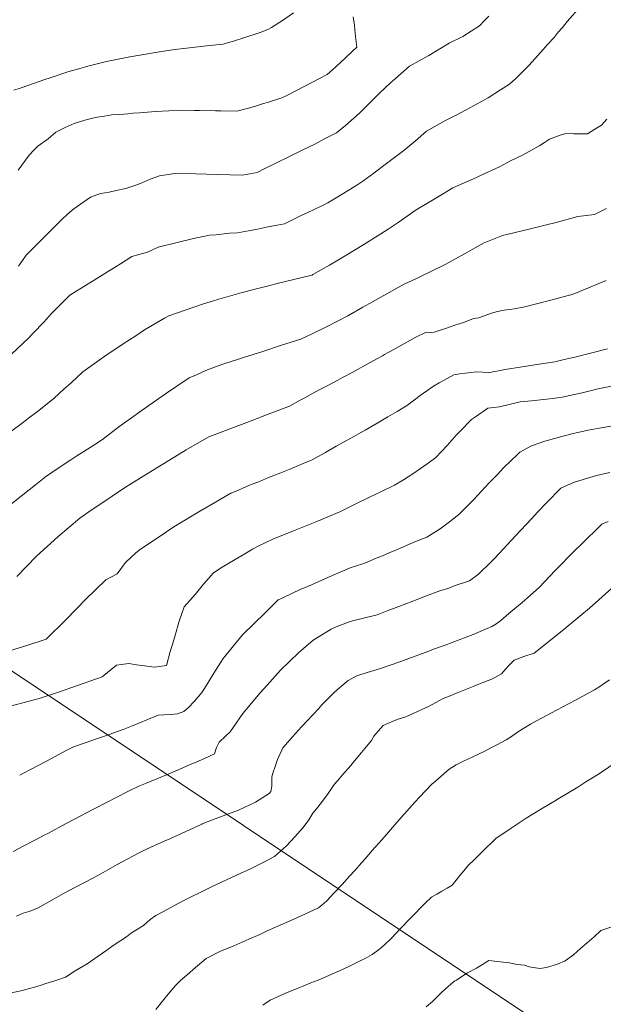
# Model space of a CAD drawing. Header units: inches. Extents: x 11351264 to 11356330, y 6702313 to 6706468.
# Tile 38 of 160: x 11353921 to 11354176, y 6703724 to 6704154. Entities that reach past the tile are written whole.
import ezdxf

# ---------------------------------------------------------------- set-up
doc = ezdxf.new("R2010")
doc.units = ezdxf.units.IN
doc.header["$MEASUREMENT"] = 0
doc.layers.add('Shumate_Contours_clip1', color=7, linetype='Continuous', lineweight=0)
doc.layers.add('Shumate_Parcels_clip1', color=7, linetype='Continuous', lineweight=0)

msp = doc.modelspace()

# ---------------------------------------------------------------- linework, layer by layer
at = {"layer": 'Shumate_Contours_clip1'}
for points, elevation in [([(11354166.35, 6704159.7), (11354160.32, 6704153.01), (11354158.28, 6704150.34), (11354156.47, 6704148.32), (11354154.67, 6704146.03), (11354151.94, 6704143.02), (11354149.91, 6704140.79), (11354143.72, 6704133.85), (11354137.87, 6704128.06), (11354135.22, 6704125.6), (11354131.26, 6704123.13), (11354125.9, 6704119.72), (11354121.06, 6704117.05), (11354116.27, 6704114.37), (11354111.53, 6704111.91), (11354107.21, 6704109.73), (11354102.35, 6704107), (11354098.97, 6704105.1), (11354094.07, 6704100.91), (11354090.76, 6704098.07), (11354089.11, 6704096.66), (11354083.26, 6704092.26), (11354079.16, 6704089.23), (11354075.91, 6704086.8), (11354071.13, 6704083.34), (11354068.5, 6704081.47), (11354061, 6704076.92), (11354055.91, 6704073.82), (11354053.31, 6704072.54), (11354047.16, 6704069.59), (11354044.28, 6704068.21), (11354036.95, 6704064.7), (11354033.76, 6704064.04), (11354029.08, 6704063.12), (11354025.13, 6704062.33), (11354021.18, 6704061.59), (11354016.49, 6704060.64), (11354012.89, 6704060.51), (11354007.14, 6704059.85), (11354004.23, 6704059.72), (11353996.68, 6704058.03), (11353990.12, 6704056.44), (11353981.75, 6704054.41), (11353977.19, 6704052.28), (11353972.39, 6704050.94), (11353970.34, 6704050.33), (11353965.44, 6704047.24), (11353963.49, 6704046.04), (11353958.61, 6704042.96), (11353953.91, 6704040.04), (11353951.26, 6704038.41), (11353943.21, 6704033.45), (11353938.9, 6704029.11), (11353935.09, 6704025.28), (11353932.04, 6704021.91), (11353927.05, 6704016.7), (11353925.19, 6704014.7), (11353917.92, 6704007.93)], 1412), ([(11354040.85, 6704156.79), (11354036.57, 6704153.71), (11354031.32, 6704150.41), (11354029.64, 6704149.55), (11354026.31, 6704148.14), (11354018.82, 6704145.74), (11354015.11, 6704144.55), (11354012.62, 6704143.89), (11354009.99, 6704143.07), (11354004.31, 6704142.56), (11353998, 6704141.73), (11353994.23, 6704141.38), (11353989.11, 6704140.83), (11353983.24, 6704139.87), (11353972.12, 6704138.02), (11353969.48, 6704137.53), (11353959.23, 6704135.56), (11353955.13, 6704134.57), (11353951.11, 6704133.52), (11353947.19, 6704132.39), (11353942.39, 6704130.95), (11353934.61, 6704128.4), (11353932.31, 6704127.63), (11353925.34, 6704125.24), (11353921.57, 6704123.91), (11353918.84, 6704123.03)], 1418), ([(11354066.91, 6704155.05), (11354067.53, 6704151.43), (11354067.59, 6704149.3), (11354067.94, 6704146.51), (11354068.51, 6704141.85), (11354066.57, 6704140), (11354063.4, 6704136.97), (11354059.49, 6704133.33), (11354057.84, 6704131.83), (11354055.57, 6704129.79), (11354052.18, 6704128.03), (11354046.06, 6704124.84), (11354037.66, 6704120.57), (11354035.73, 6704119.59), (11354030.02, 6704117.8), (11354027.75, 6704117.12), (11354023.8, 6704115.89), (11354021.26, 6704115.19), (11354016.11, 6704113.84), (11354009.13, 6704113.99), (11354006.89, 6704113.94), (11353999.81, 6704114.14), (11353997.66, 6704114.08), (11353990.45, 6704114.22), (11353986.49, 6704113.98), (11353980.68, 6704113.69), (11353973.63, 6704113.14), (11353970.81, 6704112.93), (11353968.62, 6704112.65), (11353965.13, 6704112.4), (11353961.62, 6704112.18), (11353958.35, 6704111.71), (11353955.19, 6704111.26), (11353954.51, 6704111.08), (11353949.8, 6704109.91), (11353945.12, 6704108.38), (11353941.22, 6704106.77), (11353937.18, 6704104.72), (11353933.78, 6704101.73), (11353929.35, 6704098.48), (11353927.36, 6704096.64), (11353925.5, 6704094.61), (11353923.86, 6704092.46), (11353920.68, 6704088.08)], 1416), ([(11354126.17, 6704155.33), (11354124.29, 6704153.44), (11354122.11, 6704151.16), (11354118.48, 6704148.72), (11354114.79, 6704146.51), (11354108.79, 6704143.47), (11354099.98, 6704138.18), (11354091.49, 6704133.46), (11354085.41, 6704128.14), (11354083.32, 6704126.29), (11354078.28, 6704121.53), (11354074.53, 6704117.76), (11354069.69, 6704113.01), (11354063.63, 6704107.62), (11354059.72, 6704104.38), (11354054.13, 6704101.55), (11354050.2, 6704099.47), (11354044.68, 6704096.75), (11354039.76, 6704094.33), (11354033.12, 6704091.06), (11354028.11, 6704088.6), (11354024.98, 6704087.06), (11354018.66, 6704085.84), (11354007.57, 6704086.14), (11353998.32, 6704086.4), (11353989.13, 6704086.56), (11353982.36, 6704085.62), (11353978.36, 6704084.21), (11353974.37, 6704082.44), (11353972.44, 6704081.68), (11353970.37, 6704080.95), (11353967.73, 6704080.1), (11353963.53, 6704079.17), (11353960.46, 6704078.48), (11353956.67, 6704077.85), (11353952.26, 6704076.33), (11353947.9, 6704073.28), (11353944.97, 6704071.19), (11353943.33, 6704069.79), (11353940.26, 6704067), (11353937.04, 6704063.8), (11353932.67, 6704059.46), (11353930.89, 6704057.64), (11353929.38, 6704056.18), (11353927.57, 6704054.29), (11353926.12, 6704052.85), (11353924.26, 6704050.91), (11353922.65, 6704048.67), (11353920.82, 6704046.09)], 1414), ([(11354177.67, 6704110.35), (11354175.32, 6704107.74), (11354172.46, 6704105.97), (11354169.22, 6704103.97), (11354165.53, 6704103.96), (11354163.26, 6704103.9), (11354159.78, 6704104.09), (11354157.29, 6704103.41), (11354152.61, 6704101.65), (11354150.49, 6704100.13), (11354148.44, 6704098.88), (11354140.84, 6704094.61), (11354135.61, 6704092.1), (11354130.87, 6704089.59), (11354122.54, 6704085.76), (11354120.69, 6704084.94), (11354110.44, 6704080.42), (11354105.85, 6704077.65), (11354102.27, 6704075.43), (11354094.38, 6704070.68), (11354086.64, 6704065.21), (11354082.16, 6704062.31), (11354079.07, 6704060.2), (11354071.58, 6704055.63), (11354064.1, 6704051.06), (11354059.79, 6704048.54), (11354056.56, 6704046.61), (11354049.38, 6704042.45), (11354049.04, 6704042.25), (11354048.95, 6704042.21), (11354048.83, 6704042.15), (11354041.04, 6704040.33), (11354033.14, 6704038.42), (11354031.19, 6704037.88), (11354025.25, 6704036.44), (11354022.34, 6704035.62), (11354017.39, 6704034.4), (11354013.34, 6704033.22), (11354009.26, 6704032.08), (11354004.56, 6704030.51), (11354001.62, 6704029.67), (11353994.01, 6704027.15), (11353986.45, 6704024.48), (11353984.56, 6704023.38), (11353975.89, 6704018.34), (11353972.04, 6704015.8), (11353966.48, 6704012.26), (11353958.59, 6704006.79), (11353956.01, 6704005.03), (11353948.9, 6704000), (11353943.82, 6703995.15), (11353940.69, 6703992.44), (11353936.41, 6703988.52), (11353932.67, 6703985.43), (11353929.15, 6703982.67), (11353925.27, 6703979.8), (11353923.01, 6703978.08), (11353917.32, 6703973.85)], 1410), ([(11354177.55, 6704071.34), (11354172.22, 6704068.74), (11354165.02, 6704067.89), (11354155.52, 6704065.28), (11354151.34, 6704064.19), (11354143.78, 6704062.32), (11354134.55, 6704060.07), (11354132.11, 6704059.5), (11354124.13, 6704056.36), (11354118.81, 6704053.4), (11354115.8, 6704051.63), (11354107.06, 6704046.84), (11354100.86, 6704043.8), (11354096.29, 6704041.67), (11354094.26, 6704040.69), (11354089.55, 6704038.49), (11354086.01, 6704036.59), (11354081.66, 6704034.14), (11354077.74, 6704031.94), (11354075.36, 6704030.61), (11354071.12, 6704028.21), (11354064.54, 6704024.43), (11354060.13, 6704022.1), (11354055.64, 6704019.81), (11354049.36, 6704016.82), (11354044.1, 6704014.26), (11354035.25, 6704011.48), (11354027.5, 6704008.94), (11354018.99, 6704006.24), (11354016.87, 6704005.52), (11354010.5, 6704003.52), (11354007.59, 6704002.5), (11354002.69, 6704000.6), (11353998.61, 6703998.71), (11353995.31, 6703997.38), (11353985.01, 6703990.47), (11353974.78, 6703983.34), (11353969.2, 6703979.19), (11353964.64, 6703975.94), (11353957.47, 6703970.44), (11353954.11, 6703968.33), (11353949.34, 6703965.26), (11353946.38, 6703963.35), (11353943.7, 6703961.63), (11353938.13, 6703957.92), (11353932.64, 6703954.11), (11353928.3, 6703950.6), (11353922.73, 6703946.33), (11353917.13, 6703941.74)], 1408), ([(11354177.32, 6704039.93), (11354173.85, 6704038.43), (11354169.58, 6704036.72), (11354163.01, 6704033.91), (11354153.14, 6704031.33), (11354141.86, 6704028.32), (11354137.4, 6704027.51), (11354135.15, 6704027.23), (11354132.82, 6704026.89), (11354129.98, 6704026.4), (11354127.37, 6704025.69), (11354121.72, 6704023.65), (11354119.42, 6704023.26), (11354116.99, 6704022.35), (11354115.1, 6704021.58), (11354111.36, 6704020.33), (11354108.06, 6704019.19), (11354102.28, 6704017.32), (11354100.89, 6704017.22), (11354098.8, 6704017.3), (11354093.98, 6704015.02), (11354089.3, 6704012.44), (11354084.65, 6704009.77), (11354082.25, 6704008.41), (11354080.66, 6704007.52), (11354079.71, 6704006.99), (11354075.65, 6704004.77), (11354071.2, 6704002.35), (11354069.11, 6704001.2), (11354066.76, 6703999.91), (11354062.3, 6703997.51), (11354060.3, 6703996.42), (11354056.11, 6703994.25), (11354053.25, 6703992.67), (11354049.93, 6703990.94), (11354046.19, 6703988.87), (11354043.76, 6703987.59), (11354039.12, 6703985), (11354037.28, 6703984.3), (11354029.81, 6703981.45), (11354022.43, 6703978.63), (11354020.45, 6703977.88), (11354012.31, 6703974.77), (11354003.99, 6703971.56), (11353993.99, 6703965.92), (11353991.04, 6703964.1), (11353988.31, 6703962.43), (11353979.3, 6703956.89), (11353969.43, 6703950.78), (11353967.57, 6703949.6), (11353955.87, 6703941.79), (11353953.07, 6703939.96), (11353947.56, 6703936.18), (11353938, 6703927.96), (11353928.75, 6703919.57), (11353920.15, 6703910.68)], 1406), ([(11354177.89, 6704010.12), (11354170.49, 6704008.23), (11354163.65, 6704006.48), (11354159.04, 6704005.35), (11354154.97, 6704004.32), (11354149.97, 6704003.66), (11354140.68, 6704002.22), (11354133.26, 6704001.02), (11354125.89, 6703999.63), (11354123.32, 6703999.82), (11354120.83, 6704000.04), (11354118.32, 6703999.78), (11354115.94, 6703999.4), (11354113.53, 6703999.12), (11354110.93, 6703998.7), (11354106.33, 6703996.23), (11354104.43, 6703995.18), (11354101.93, 6703993.82), (11354096.13, 6703989.66), (11354090.64, 6703985.44), (11354086.09, 6703982.67), (11354082.1, 6703980.32), (11354077.74, 6703977.69), (11354072.21, 6703974.51), (11354069.19, 6703972.88), (11354066.14, 6703971.24), (11354059.57, 6703967.51), (11354054.83, 6703964.78), (11354053, 6703963.8), (11354049.01, 6703961.55), (11354045.16, 6703959.95), (11354038.96, 6703957.32), (11354035.38, 6703955.89), (11354030, 6703953.8), (11354026.1, 6703952.14), (11354021.73, 6703950.46), (11354016.82, 6703948.3), (11354013.52, 6703946.96), (11354006.89, 6703943.13), (11354000.24, 6703939.24), (11353988.61, 6703932.27), (11353981.81, 6703927.66), (11353974.16, 6703922.52), (11353972.03, 6703920.96), (11353967.61, 6703916.77), (11353963.95, 6703911.82), (11353958.95, 6703909.12), (11353950.2, 6703900.71), (11353946.16, 6703896.53), (11353941.51, 6703891.73), (11353932.94, 6703883.25), (11353924.43, 6703880.52), (11353917.38, 6703878.3)], 1404), ([(11354182.67, 6703994.39), (11354176.1, 6703993.08), (11354173.91, 6703992.55), (11354166.89, 6703990.88), (11354164.85, 6703990.45), (11354158.18, 6703988.91), (11354155.04, 6703988.5), (11354151.52, 6703988.06), (11354147.39, 6703987.63), (11354144.83, 6703987.41), (11354139.81, 6703986.88), (11354130.77, 6703984.68), (11354128.33, 6703984.46), (11354125.67, 6703984.12), (11354120.38, 6703980.43), (11354118.53, 6703979.15), (11354113.85, 6703974.23), (11354112.07, 6703972.5), (11354107.96, 6703967.81), (11354102.98, 6703962.66), (11354099.7, 6703960.12), (11354093.04, 6703955.51), (11354088.9, 6703952.86), (11354084.9, 6703950.56), (11354078.96, 6703947.65), (11354074.11, 6703945.31), (11354067.74, 6703942.17), (11354061.13, 6703938.86), (11354051.04, 6703934.7), (11354041.6, 6703930.91), (11354031.83, 6703927), (11354025.8, 6703924.06), (11354022.95, 6703922.63), (11354020.33, 6703921.03), (11354009.77, 6703914.65), (11354006.04, 6703912.23), (11354001.66, 6703907.27), (11353997.93, 6703902.82), (11353993.18, 6703897.35), (11353990.92, 6703891.06), (11353989.02, 6703884.5), (11353987.89, 6703880.5), (11353987.1, 6703877.94), (11353985.39, 6703871.72), (11353980.28, 6703870.98), (11353974.65, 6703871.84), (11353972.34, 6703871.99), (11353969.01, 6703872.69), (11353965.8, 6703872.16), (11353963.58, 6703871.94), (11353957.38, 6703866.89), (11353954.87, 6703865.94), (11353946.58, 6703862.97), (11353938.25, 6703860.13), (11353929.89, 6703857.43), (11353927.69, 6703856.79), (11353922.8, 6703855.4), (11353916.06, 6703853.69)], 1402), ([(11354181.92, 6703976.7), (11354176.1, 6703975.66), (11354169.54, 6703974.48), (11354162.3, 6703972.89), (11354156.34, 6703971.3), (11354150.62, 6703969.72), (11354144.8, 6703967.63), (11354139.7, 6703964.91), (11354138.86, 6703964.02), (11354132.74, 6703958.17), (11354129.72, 6703955.1), (11354126.2, 6703951.33), (11354119.7, 6703944.35), (11354118.13, 6703942.78), (11354113.08, 6703937.75), (11354109.04, 6703934.54), (11354104.96, 6703931.49), (11354099.04, 6703927.84), (11354095.27, 6703926.37), (11354091.85, 6703924.84), (11354088.93, 6703923.64), (11354085.83, 6703922.25), (11354082.59, 6703920.97), (11354079.77, 6703919.72), (11354076.24, 6703918.29), (11354073.72, 6703917.18), (11354071.1, 6703916.13), (11354065.56, 6703914.37), (11354055.84, 6703910.21), (11354046.07, 6703905.88), (11354044.14, 6703905.06), (11354036.24, 6703901.36), (11354034.24, 6703900.51), (11354028.45, 6703894.71), (11354023.55, 6703889.92), (11354018.66, 6703885.14), (11354010.15, 6703874.84), (11354006.07, 6703868.38), (11354002.04, 6703861.8), (11354000.87, 6703860.05), (11353997.67, 6703856.18), (11353994.96, 6703853.22), (11353992.95, 6703851.63), (11353990.27, 6703850.64), (11353987.32, 6703850.39), (11353984.33, 6703850.26), (11353981.85, 6703850.11), (11353980.76, 6703849.65), (11353977.56, 6703848.3), (11353973.43, 6703846.63), (11353970.19, 6703845.32), (11353966.5, 6703843.87), (11353958.44, 6703840.92), (11353954.9, 6703839.68), (11353950.37, 6703838.11), (11353944.89, 6703836.31), (11353942.02, 6703834.81), (11353934.97, 6703831.06), (11353933.1, 6703830.06), (11353925.83, 6703826.23), (11353921.38, 6703823.88)], 1400), ([(11354178.98, 6703956.1), (11354173.07, 6703954.79), (11354167.27, 6703952.94), (11354163.08, 6703951.61), (11354157.61, 6703949.21), (11354151.37, 6703942.83), (11354147.59, 6703938.9), (11354144.7, 6703935.78), (11354137.78, 6703928.4), (11354128.75, 6703918.63), (11354126.97, 6703916.86), (11354121.6, 6703911.64), (11354117.72, 6703908.8), (11354111.08, 6703906.51), (11354108.63, 6703905.6), (11354104.77, 6703904.33), (11354098.49, 6703902), (11354093.04, 6703899.92), (11354086.86, 6703897.57), (11354081.71, 6703895.62), (11354077.34, 6703893.94), (11354070.86, 6703892.27), (11354066.68, 6703891.22), (11354064.4, 6703890.56), (11354059.53, 6703888.66), (11354057.39, 6703887.59), (11354049.51, 6703882.78), (11354045.32, 6703879.25), (11354043.01, 6703877.26), (11354035.26, 6703869.69), (11354029.39, 6703863.23), (11354026.38, 6703859.86), (11354018.77, 6703850.75), (11354014.53, 6703844.74), (11354013.18, 6703842.87), (11354011.17, 6703840.89), (11354008.43, 6703838.27), (11354007.34, 6703835.91), (11354006.34, 6703833.15), (11354002.07, 6703831.23), (11353998.38, 6703829.6), (11353995.79, 6703828.48), (11353991.04, 6703826.43), (11353983.68, 6703823.3), (11353976.33, 6703820.25), (11353973.42, 6703819.07), (11353969.22, 6703817.08), (11353962.83, 6703813.82), (11353960.12, 6703812.45), (11353952.94, 6703808.69), (11353951.05, 6703807.68), (11353941.98, 6703802.86), (11353933.33, 6703798.29), (11353932.62, 6703797.93), (11353927.95, 6703795.47), (11353923.18, 6703792.99), (11353918.56, 6703790.6)], 1398), ([(11354178.17, 6703934.63), (11354175.52, 6703933.52), (11354166.23, 6703924.46), (11354164.04, 6703922.32), (11354155.14, 6703913.19), (11354148.12, 6703905.77), (11354144.39, 6703902.49), (11354140.68, 6703899.26), (11354134.91, 6703894.45), (11354131.34, 6703891.47), (11354129.25, 6703889.83), (11354127.42, 6703888.74), (11354119.37, 6703885.38), (11354113.13, 6703882.93), (11354107.06, 6703880.68), (11354101.56, 6703878.69), (11354099.92, 6703878.08), (11354095.59, 6703876.43), (11354091.23, 6703874.84), (11354086.87, 6703873.25), (11354083.5, 6703872.01), (11354078.8, 6703870.4), (11354073.07, 6703868.7), (11354068.6, 6703867.25), (11354064.69, 6703865.16), (11354061.08, 6703862.17), (11354058.74, 6703860.12), (11354055.69, 6703857.02), (11354053.27, 6703854.53), (11354051.79, 6703852.91), (11354044.38, 6703844.93), (11354040.51, 6703840.56), (11354036.25, 6703835.75), (11354033.97, 6703830.75), (11354032.85, 6703827.73), (11354031.8, 6703824.76), (11354031.48, 6703823.2), (11354031.41, 6703819.13), (11354031, 6703816.78), (11354030.59, 6703816.21), (11354030.27, 6703815.9), (11354024.37, 6703812.09), (11354016.84, 6703808.61), (11354008.62, 6703805.55), (11354003.61, 6703803.59), (11354001.02, 6703802.59), (11354000.81, 6703802.5), (11354000.56, 6703802.39), (11353993.85, 6703799.25), (11353988.75, 6703796.92), (11353986.9, 6703796.09), (11353984.37, 6703795), (11353979.92, 6703793.04), (11353976.75, 6703791.57), (11353972.99, 6703789.71), (11353966.36, 6703786.24), (11353963.93, 6703784.84), (11353956.86, 6703780.82), (11353953.52, 6703779.05), (11353949.66, 6703777.06), (11353945.39, 6703774.78), (11353940.5, 6703772.25), (11353936.43, 6703769.91), (11353929.44, 6703765.97), (11353925.94, 6703764.52), (11353922.95, 6703763.67), (11353920, 6703762.28)], 1396), ([(11354181.04, 6703906.51), (11354170.11, 6703896.84), (11354165.92, 6703893.3), (11354158.17, 6703886.93), (11354145.98, 6703877.17), (11354141.45, 6703875.71), (11354137.24, 6703874.08), (11354134.92, 6703871.81), (11354133.55, 6703870.26), (11354131.68, 6703868.19), (11354127.69, 6703866.02), (11354121.33, 6703863.45), (11354119.3, 6703862.63), (11354114.95, 6703860.84), (11354112.78, 6703859.97), (11354108.55, 6703858.21), (11354106.26, 6703857.3), (11354102.95, 6703855.6), (11354100.03, 6703854.05), (11354096.9, 6703852.5), (11354093.13, 6703850.76), (11354089.95, 6703849.35), (11354086.56, 6703848.3), (11354084.66, 6703847.63), (11354080.07, 6703845.58), (11354077.83, 6703843.09), (11354075.95, 6703840.89), (11354074.87, 6703839.05), (11354073.31, 6703837.09), (11354072.07, 6703835.5), (11354070.61, 6703833.73), (11354067.5, 6703830.07), (11354065.85, 6703828.09), (11354062.25, 6703824.01), (11354060.09, 6703821.47), (11354058.69, 6703819.79), (11354056.04, 6703815.81), (11354053.11, 6703811.88), (11354050.93, 6703809.18), (11354049.28, 6703807.27), (11354047.59, 6703804.37), (11354045.09, 6703801.03), (11354041.5, 6703797), (11354037.86, 6703793.02), (11354032.63, 6703788.31), (11354027.71, 6703785.72), (11354022.1, 6703783.04), (11354016.01, 6703780.18), (11354005.13, 6703775.08), (11354002.47, 6703773.8), (11353993.93, 6703769.59), (11353990.02, 6703767.52), (11353984.47, 6703764.46), (11353980.78, 6703762.56), (11353978.37, 6703760.8), (11353975.36, 6703758.24), (11353970.19, 6703754.99), (11353967.95, 6703753.33), (11353962.64, 6703749.75), (11353958.95, 6703747.21), (11353950.8, 6703741.54), (11353945.55, 6703738.37), (11353941.35, 6703735.73), (11353937.13, 6703734.28), (11353932.78, 6703732.86), (11353930.77, 6703732.2), (11353928.41, 6703731.46), (11353925.08, 6703730.51), (11353922.61, 6703729.88), (11353917.63, 6703728.82)], 1394), ([(11354178.87, 6703865.56), (11354176.02, 6703863.58), (11354174.18, 6703862.33), (11354172.27, 6703861.12), (11354164.02, 6703856.62), (11354155.62, 6703852.21), (11354153.54, 6703851.13), (11354147.28, 6703847.76), (11354144.37, 6703846.18), (11354141.03, 6703844.14), (11354138.28, 6703842.35), (11354136.04, 6703840.82), (11354133.65, 6703839.25), (11354129.93, 6703837.26), (11354127.27, 6703835.9), (11354124.35, 6703834.42), (11354121.92, 6703833.17), (11354118.83, 6703831.68), (11354115.15, 6703829.96), (11354111.84, 6703828.4), (11354108.84, 6703826.54), (11354105.27, 6703823.49), (11354102.81, 6703821.31), (11354101.33, 6703819.94), (11354095.91, 6703814.27), (11354094.05, 6703812.3), (11354087.95, 6703805.35), (11354085.01, 6703802.01), (11354081.43, 6703797.93), (11354078.25, 6703794.36), (11354075.12, 6703790.77), (11354073.77, 6703789.24), (11354071.97, 6703787.18), (11354069.52, 6703784.39), (11354068.79, 6703783.6), (11354067.51, 6703782.17), (11354065.44, 6703779.87), (11354062.06, 6703776.2), (11354058.67, 6703772.53), (11354055.28, 6703768.86), (11354054.44, 6703768.16), (11354053.42, 6703767.21), (11354051.82, 6703766.01), (11354045.85, 6703763.19), (11354042.58, 6703761.72), (11354039.76, 6703760.45), (11354034.33, 6703758.05), (11354030.43, 6703756.32), (11354029.38, 6703755.85), (11354026.26, 6703754.37), (11354021.34, 6703752.22), (11354014.79, 6703749.37), (11354008.74, 6703746.85), (11354002.81, 6703743.85), (11353997.11, 6703739.09), (11353995.54, 6703737.55), (11353991.59, 6703734.19), (11353989.44, 6703732.06), (11353986.2, 6703728.28), (11353984.24, 6703725.99), (11353980.82, 6703721.6)], 1392), ([(11354183.04, 6703830.4), (11354174.06, 6703824.39), (11354168.54, 6703820.91), (11354164.93, 6703818.59), (11354155.66, 6703813.07), (11354155.63, 6703813.06), (11354155.62, 6703813.05), (11354155.61, 6703813.04), (11354155.59, 6703813.03), (11354149.07, 6703809.18), (11354142.49, 6703805.13), (11354135.88, 6703800.77), (11354129.27, 6703796.24), (11354123.29, 6703790.36), (11354120.35, 6703787.48), (11354116.92, 6703784.26), (11354115.22, 6703782.17), (11354113.52, 6703780.08), (11354111.88, 6703777.99), (11354110.2, 6703775.9), (11354107.93, 6703774.6), (11354105.66, 6703773.28), (11354103.39, 6703771.96), (11354101.14, 6703770.59), (11354098.4, 6703768.04), (11354096.56, 6703766.22), (11354093.69, 6703763.24), (11354092.07, 6703761.61), (11354087.61, 6703756.88), (11354083.55, 6703752.59), (11354083.12, 6703752.13), (11354082.97, 6703751.96), (11354082.86, 6703751.87), (11354081.13, 6703750.33), (11354079.26, 6703748.63), (11354077.33, 6703747), (11354075.21, 6703745.54), (11354072.16, 6703743.87), (11354070.31, 6703742.94), (11354064.69, 6703740.18), (11354059.7, 6703737.92), (11354056.57, 6703736.55), (11354053.65, 6703735.25), (11354051.62, 6703734.43), (11354048.46, 6703733.14), (11354042.86, 6703730.83), (11354039.51, 6703729.51), (11354037.16, 6703728.61), (11354030.74, 6703725.64), (11354027.48, 6703723.41)], 1390), ([(11354183.37, 6703758.83), (11354174.98, 6703756.04), (11354172.19, 6703753.22), (11354169.05, 6703750.69), (11354166.3, 6703748.39), (11354163.11, 6703745.44), (11354159.51, 6703742.79), (11354156.15, 6703741.31), (11354151.31, 6703739.96), (11354148.35, 6703739.43), (11354143.8, 6703740.17), (11354141.7, 6703740.92), (11354138.57, 6703741.27), (11354134.4, 6703742.03), (11354132.37, 6703742.25), (11354126.17, 6703742.98), (11354123.35, 6703741.25), (11354120.71, 6703739.65), (11354116.79, 6703737.51), (11354112.6, 6703734.82), (11354112, 6703734.4), (11354111.33, 6703734.05), (11354110.42, 6703733.29), (11354108.45, 6703731.59), (11354105.46, 6703728.98), (11354101.52, 6703725.02), (11354098.82, 6703722.65)], 1388)]:
    msp.add_lwpolyline(points, dxfattribs=dict(at, elevation=elevation))
at = {"layer": 'Shumate_Parcels_clip1'}
msp.add_lwpolyline([(11354144, 6703718.5), (11353945, 6703624.5), (11353923, 6703614), (11353553, 6703438.5), (11353483, 6703405.5), (11353401, 6703584.5), (11353338, 6703724), (11353415, 6703758), (11353488, 6703790.5), (11353367, 6704067.5), (11353519, 6704135.5)], close=True, dxfattribs=at)

doc.saveas('drawing.dxf')
